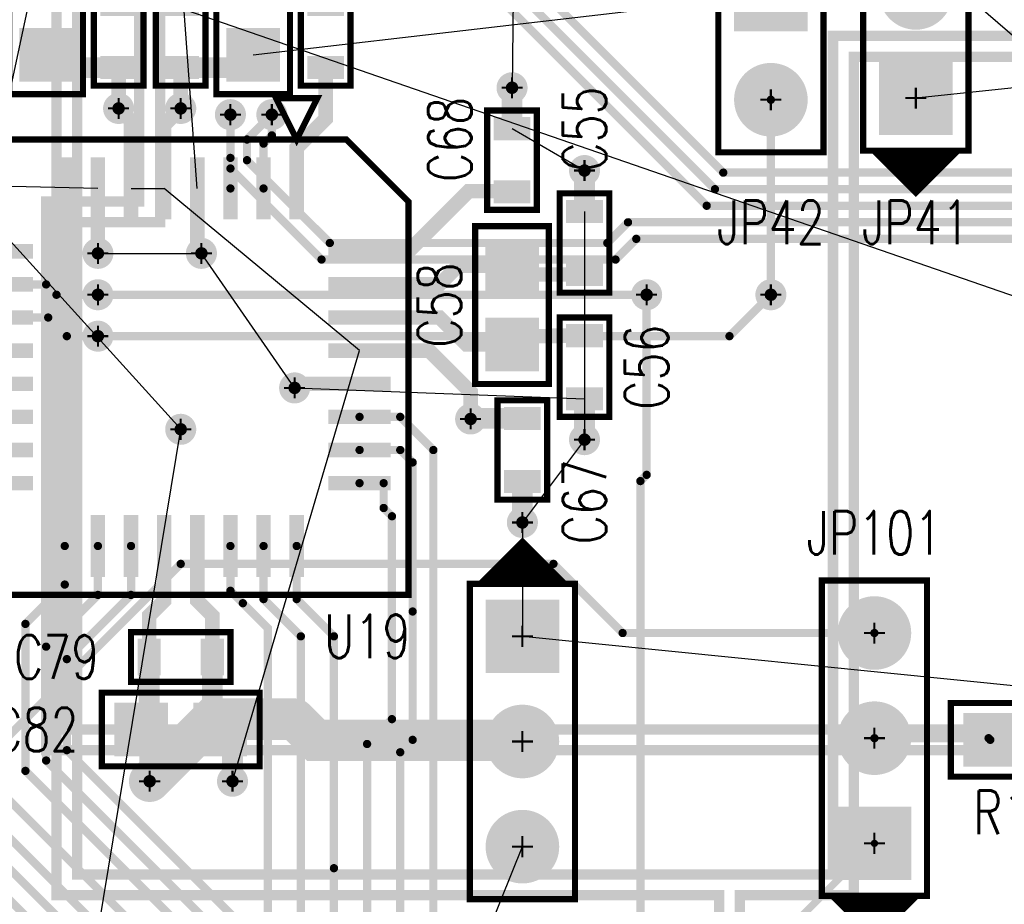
# Model space of a CAD drawing. Extents: x -1 to 210, y -5 to 148.
# Tile 16 of 52: x 46 to 70, y 75 to 96. Entities that reach past the tile are written whole.
import ezdxf
from ezdxf.enums import TextEntityAlignment as Align

# ---------------------------------------------------------------- set-up
doc = ezdxf.new("R2010")
doc.units = 0
for name, pattern in [('POUR_01_-1_0_000000', [2, 1, 1]), ('SIG_102', [2, 1, 1]), ('SIG_103', [2, 1, 1]), ('SIG_104', [2, 1, 1]), ('SIG_105', [2, 1, 1]), ('SIG_106', [2, 1, 1]), ('SIG_107', [2, 1, 1]), ('SIG_108', [2, 1, 1]), ('SIG_109', [2, 1, 1]), ('SIG_11', [2, 1, 1]), ('SIG_110', [2, 1, 1]), ('SIG_111', [2, 1, 1]), ('SIG_112', [2, 1, 1]), ('SIG_113', [2, 1, 1]), ('SIG_114', [2, 1, 1]), ('SIG_115', [2, 1, 1]), ('SIG_116', [2, 1, 1]), ('SIG_118', [2, 1, 1]), ('SIG_119', [2, 1, 1]), ('SIG_12', [2, 1, 1]), ('SIG_120', [2, 1, 1]), ('SIG_134', [2, 1, 1]), ('SIG_15', [2, 1, 1]), ('SIG_16', [2, 1, 1]), ('SIG_205', [2, 1, 1]), ('SIG_22', [2, 1, 1]), ('SIG_23', [2, 1, 1]), ('SIG_239', [2, 1, 1]), ('SIG_24', [2, 1, 1]), ('SIG_4', [2, 1, 1]), ('SIG_66', [2, 1, 1]), ('SIG_7', [2, 1, 1]), ('SIG_86', [2, 1, 1]), ('SIG_94', [2, 1, 1])]:
    doc.linetypes.add(name, pattern=pattern)
for name, color, linetype in [('DRIL_PLTE_THRU_01', 176, 'CONTINUOUS'), ('DRIL_PLTE_THRU_02', 255, 'CONTINUOUS'), ('DRIL_PLTE_THRU_03', 106, 'CONTINUOUS'), ('DRIL_PLTE_THRU_04', 16, 'CONTINUOUS'), ('DRIL_SYMBOL', 254, 'CONTINUOUS'), ('LINK_00', 57, 'CONTINUOUS'), ('PADS_BOT', 1, 'CONTINUOUS'), ('PADS_INNER', 5, 'CONTINUOUS'), ('PADS_TOP', 5, 'CONTINUOUS'), ('PART_NAME_01', 4, 'CONTINUOUS'), ('PART_TOP_2DLINE_00', 4, 'CONTINUOUS'), ('PART_TOP_2DLINE_01', 4, 'CONTINUOUS'), ('POUR_HEADER_02', 253, 'CONTINUOUS'), ('POUR_HEADER_03', 112, 'CONTINUOUS'), ('TRACE_01', 5, 'CONTINUOUS'), ('TRACE_04', 1, 'CONTINUOUS'), ('VIAPTS', 5, 'CONTINUOUS')]:
    doc.layers.add(name, color=color, linetype=linetype)
doc.styles.add('W0$15', font='simplex', dxfattribs={"width": 0.75})

# ---------------------------------------------------------------- blocks, each defined once
blk = doc.blocks.new('POUR_HEADER_0')
at = {"layer": 'POUR_HEADER_02', "linetype": 'POUR_01_-1_0_000000', "const_width": 0.25}
blk.add_lwpolyline([(43, 3.25), (43, -4), (40.75, -4), (40.75, -17.25), (79, -17.25), (79, -4.25), (88.25, -4.25), (88.25, 5.5)], dxfattribs=at)
blk = doc.blocks.new('POUR_HEADER_2')
at = {"layer": 'POUR_HEADER_02', "linetype": 'POUR_01_-1_0_000000', "const_width": 0.25}
blk.add_lwpolyline([(-94.75, 30), (-94.75, 21.75), (-97, 21.75), (-97, 9.5), (-59.75, 9.5), (-59.75, 22.5), (-50.5, 22.5), (-50.5, 32.25)], dxfattribs=at)
blk = doc.blocks.new('POUR_HEADER_3')
at = {"layer": 'POUR_HEADER_03', "linetype": 'POUR_01_-1_0_000000', "const_width": 0.25}
blk.add_lwpolyline([(-13.25, 5.25), (-41.5, 5.25), (-41.5, -22.75), (-23.25, -22.75), (-23.25, -2.5), (-13.25, -2.5)], close=True, dxfattribs=at)
blk = doc.blocks.new('POUR_HEADER_5')
at = {"layer": 'POUR_HEADER_03', "linetype": 'POUR_01_-1_0_000000', "const_width": 0.25}
blk.add_lwpolyline([(7.5, -103.5), (-4.5, -103.5), (-4.5, -93.5), (-30.25, -93.5), (-30.25, -103.5), (-130, -103.5), (-130, -72.5), (-14, -72.5), (-14, -58), (-76, -58), (-76, -38.5), (-73.25, -38.5), (-73.25, -18.25), (-63.75, -18.25), (-63.75, -35), (-55.75, -35), (-55.75, -10), (-21, -10), (-21, 0), (-12.75, 0), (-12.75, -5.25), (-17, -5.25), (-17, -10), (33.25, -10)], dxfattribs=at)
blk = doc.blocks.new('POUR_HEADER_6')
at = {"layer": 'POUR_HEADER_03', "linetype": 'POUR_01_-1_0_000000', "const_width": 0.25}
blk.add_lwpolyline([(0, 0), (-62, 0), (-62, 20), (-78, 20), (-78, 49), (-69, 49), (-69, 58.5), (-84, 58.5), (-84, -13.5), (0, -13.5)], close=True, dxfattribs=at)
blk = doc.blocks.new('SMOOTH_0$15')
at = {"const_width": 0.075}
blk.add_lwpolyline([(-0.0375, 0, 1), (0.0375, 0, 1)], format="xyb", close=True, dxfattribs=at)
blk = doc.blocks.new('PART_BODY_TOP_21')
at = {"layer": 'PART_TOP_2DLINE_00', "const_width": 0.15}
blk.add_lwpolyline([(1.905, -0.889), (1.905, 0.889), (-1.905, 0.889), (-1.905, -0.889)], close=True, dxfattribs=at)
at = {"layer": 'PART_TOP_2DLINE_00'}
for p in [(-1.905, 0.889), (1.905, 0.889), (-1.905, -0.889), (1.905, -0.889)]:
    blk.add_blockref('SMOOTH_0$15', p, dxfattribs=at)
blk = doc.blocks.new('DRIL_HOLE_0')
blk.add_lwpolyline([(0, 0, 1), (0, 0, 1)], format="xyb", close=True)
blk = doc.blocks.new('PAD_0')
blk.add_lwpolyline([(0, 0, 1), (0, 0, 1)], format="xyb", close=True)
blk = doc.blocks.new('PAD_1')
at = {"const_width": 1.2954}
blk.add_lwpolyline([(-0.6477, 0), (0.6477, 0)], dxfattribs=at)
blk = doc.blocks.new('STK_TOP_4')
at = {"layer": 'DRIL_PLTE_THRU_01'}
blk.add_blockref('DRIL_HOLE_0', (0, 0), dxfattribs=at)
at = {"layer": 'DRIL_PLTE_THRU_02'}
blk.add_blockref('DRIL_HOLE_0', (0, 0), dxfattribs=at)
at = {"layer": 'DRIL_PLTE_THRU_03'}
blk.add_blockref('DRIL_HOLE_0', (0, 0), dxfattribs=at)
at = {"layer": 'DRIL_PLTE_THRU_04'}
blk.add_blockref('DRIL_HOLE_0', (0, 0), dxfattribs=at)
at = {"layer": 'PADS_BOT'}
blk.add_blockref('PAD_0', (0, 0), dxfattribs=at)
at = {"layer": 'PADS_INNER'}
blk.add_blockref('PAD_0', (0, 0), dxfattribs=at)
at = {"layer": 'PADS_TOP'}
blk.add_blockref('PAD_1', (0, 0), dxfattribs=at)
blk = doc.blocks.new('SYM_TOP_2')
for name, p in [('PART_BODY_TOP_21', (0, 0)), ('STK_TOP_4', (-0.9525, 0)), ('STK_TOP_4', (0.9525, 0))]:
    blk.add_blockref(name, p)
blk = doc.blocks.new('PART_TOP_27')
blk.add_blockref('SYM_TOP_2', (0, 0))
at = {"layer": 'PART_NAME_01', "style": 'W0$15', "width": 0.75}
blk.add_text('C52', height=1.05, dxfattribs=at).set_placement((3.75, 0), align=Align.MIDDLE_CENTER)
blk = doc.blocks.new('PART_TOP_28')
blk.add_blockref('SYM_TOP_2', (0, 0))
at = {"layer": 'PART_NAME_01', "style": 'W0$15', "width": 0.75}
blk.add_text('C58', height=1.05, rotation=-180, dxfattribs=at).set_placement((0, -1.75), align=Align.MIDDLE_CENTER)
blk = doc.blocks.new('PART_TOP_30')
blk.add_blockref('SYM_TOP_2', (0, 0))
at = {"layer": 'PART_NAME_01', "style": 'W0$15', "width": 0.75}
blk.add_text('C75', height=1.05, dxfattribs=at).set_placement((0, 2), align=Align.MIDDLE_CENTER)
blk = doc.blocks.new('PART_TOP_31')
blk.add_blockref('SYM_TOP_2', (0, 0))
at = {"layer": 'PART_NAME_01', "style": 'W0$15', "width": 0.75}
blk.add_text('C82', height=1.05, rotation=-180, dxfattribs=at).set_placement((3.5, 0), align=Align.MIDDLE_CENTER)
blk = doc.blocks.new('PART_BODY_TOP_22')
at = {"layer": 'PART_TOP_2DLINE_00', "const_width": 0.15}
blk.add_lwpolyline([(1.2, -0.6), (1.2, 0.6), (-1.2, 0.6), (-1.2, -0.6)], close=True, dxfattribs=at)
at = {"layer": 'PART_TOP_2DLINE_00'}
for p in [(-1.2, 0.6), (1.2, 0.6), (-1.2, -0.6), (1.2, -0.6)]:
    blk.add_blockref('SMOOTH_0$15', p, dxfattribs=at)
blk = doc.blocks.new('PAD_2')
at = {"const_width": 0.5588}
blk.add_lwpolyline([(-0.4445, 0), (0.4445, 0)], dxfattribs=at)
blk = doc.blocks.new('STK_TOP_5')
at = {"layer": 'DRIL_PLTE_THRU_01'}
blk.add_blockref('DRIL_HOLE_0', (0, 0), dxfattribs=at)
at = {"layer": 'DRIL_PLTE_THRU_02'}
blk.add_blockref('DRIL_HOLE_0', (0, 0), dxfattribs=at)
at = {"layer": 'DRIL_PLTE_THRU_03'}
blk.add_blockref('DRIL_HOLE_0', (0, 0), dxfattribs=at)
at = {"layer": 'DRIL_PLTE_THRU_04'}
blk.add_blockref('DRIL_HOLE_0', (0, 0), dxfattribs=at)
at = {"layer": 'PADS_BOT'}
blk.add_blockref('PAD_0', (0, 0), dxfattribs=at)
at = {"layer": 'PADS_INNER'}
blk.add_blockref('PAD_0', (0, 0), dxfattribs=at)
at = {"layer": 'PADS_TOP', "rotation": 90}
blk.add_blockref('PAD_2', (0, 0), dxfattribs=at)
blk = doc.blocks.new('SYM_TOP_3')
for name, p in [('STK_TOP_5', (-0.762, 0)), ('STK_TOP_5', (0.762, 0)), ('PART_BODY_TOP_22', (0, 0))]:
    blk.add_blockref(name, p)
blk = doc.blocks.new('PART_TOP_43')
blk.add_blockref('SYM_TOP_3', (0, 0))
at = {"layer": 'PART_NAME_01', "style": 'W0$15', "width": 0.75}
blk.add_text('C54', height=1.05, dxfattribs=at).set_placement((3.5, 0), align=Align.MIDDLE_CENTER)
blk = doc.blocks.new('PART_TOP_44')
blk.add_blockref('SYM_TOP_3', (0, 0))
at = {"layer": 'PART_NAME_01', "style": 'W0$15', "width": 0.75}
blk.add_text('C55', height=1.05, dxfattribs=at).set_placement((2.75, 0), align=Align.MIDDLE_CENTER)
blk = doc.blocks.new('PART_TOP_45')
blk.add_blockref('SYM_TOP_3', (0, 0))
at = {"layer": 'PART_NAME_01', "style": 'W0$15', "width": 0.75}
blk.add_text('C56', height=1.05, rotation=-180, dxfattribs=at).set_placement((0, 1.5), align=Align.MIDDLE_CENTER)
blk = doc.blocks.new('PART_TOP_46')
blk.add_blockref('SYM_TOP_3', (0, 0))
at = {"layer": 'PART_NAME_01', "style": 'W0$15', "width": 0.75}
blk.add_text('C67', height=1.05, rotation=-180, dxfattribs=at).set_placement((1.25, 1.5), align=Align.MIDDLE_CENTER)
blk = doc.blocks.new('PART_TOP_47')
blk.add_blockref('SYM_TOP_3', (0, 0))
at = {"layer": 'PART_NAME_01', "style": 'W0$15', "width": 0.75}
blk.add_text('C68', height=1.05, dxfattribs=at).set_placement((0.5, 1.5), align=Align.MIDDLE_CENTER)
blk = doc.blocks.new('PART_TOP_49')
blk.add_blockref('SYM_TOP_3', (0, 0))
at = {"layer": 'PART_NAME_01', "style": 'W0$15', "width": 0.75}
blk.add_text('C76', height=1.05, dxfattribs=at).set_placement((3.25, 0), align=Align.MIDDLE_CENTER)
blk = doc.blocks.new('PART_TOP_50')
blk.add_blockref('SYM_TOP_3', (0, 0))
at = {"layer": 'PART_NAME_01', "style": 'W0$15', "width": 0.75}
blk.add_text('C79', height=1.05, rotation=-180, dxfattribs=at).set_placement((3, 0), align=Align.MIDDLE_CENTER)
blk = doc.blocks.new('PART_TOP_51')
blk.add_blockref('SYM_TOP_3', (0, 0))
at = {"layer": 'PART_NAME_01', "style": 'W0$15', "width": 0.75}
blk.add_text('C84', height=1.05, dxfattribs=at).set_placement((3.25, 0.25), align=Align.MIDDLE_CENTER)
blk = doc.blocks.new('PART_BODY_TOP_24')
at = {"layer": 'PART_TOP_2DLINE_00', "const_width": 0.15}
blk.add_lwpolyline([(-1.27, -1.27), (3.81, -1.27), (3.81, 1.27), (-1.27, 1.27)], close=True, dxfattribs=at)
blk.add_lwpolyline([(-1.27, 1.016), (-2.286, 0), (-1.27, -1.016), (-1.27, 0.889), (-2.159, 0), (-1.397, -0.762), (-1.397, 0.635), (-2.032, 0), (-1.524, -0.508), (-1.524, 0.381), (-1.905, 0), (-1.651, -0.254), (-1.651, 0.127), (-1.778, 0), (-1.651, -0.127)], dxfattribs=at)
at = {"layer": 'PART_TOP_2DLINE_00'}
for p in [(-1.27, 1.27), (3.81, 1.27), (-1.27, 1.016), (-1.27, 0.889), (-1.397, 0.635), (-1.524, 0.381), (-2.286, 0), (-2.159, 0), (-2.032, 0), (-1.905, 0), (-1.778, 0), (-1.651, 0.127), (-1.651, -0.127), (-1.651, -0.254), (-1.524, -0.508), (-1.397, -0.762), (-1.27, -1.016), (-1.27, -1.27), (3.81, -1.27)]:
    blk.add_blockref('SMOOTH_0$15', p, dxfattribs=at)
blk = doc.blocks.new('DRIL_SYMBOL_1')
at = {"layer": 'DRIL_SYMBOL', "const_width": 0.0508}
for points in [[(0, -0.254), (0, 0.254)], [(-0.254, 0), (0.254, 0)]]:
    blk.add_lwpolyline(points, dxfattribs=at)
blk = doc.blocks.new('DRIL_HOLE_1')
at = {"const_width": 0.5}
blk.add_lwpolyline([(-0.25, 0, 1), (0.25, 0, 1)], format="xyb", close=True, dxfattribs=at)
blk.add_blockref('DRIL_SYMBOL_1', (0, 0))
blk = doc.blocks.new('PAD_5')
at = {"const_width": 0.889}
blk.add_lwpolyline([(0, -0.4445, 1), (0, 0.4445, 1)], format="xyb", close=True, dxfattribs=at)
blk = doc.blocks.new('PAD_6')
at = {"const_width": 1.778}
blk.add_lwpolyline([(-0.889, 0), (0.889, 0)], dxfattribs=at)
blk = doc.blocks.new('STK_TOP_8')
at = {"layer": 'DRIL_PLTE_THRU_01'}
blk.add_blockref('DRIL_HOLE_1', (0, 0), dxfattribs=at)
at = {"layer": 'DRIL_PLTE_THRU_02'}
blk.add_blockref('DRIL_HOLE_1', (0, 0), dxfattribs=at)
at = {"layer": 'DRIL_PLTE_THRU_03'}
blk.add_blockref('DRIL_HOLE_1', (0, 0), dxfattribs=at)
at = {"layer": 'DRIL_PLTE_THRU_04'}
blk.add_blockref('DRIL_HOLE_1', (0, 0), dxfattribs=at)
at = {"layer": 'PADS_BOT'}
blk.add_blockref('PAD_6', (0, 0), dxfattribs=at)
at = {"layer": 'PADS_INNER'}
blk.add_blockref('PAD_5', (0, 0), dxfattribs=at)
at = {"layer": 'PADS_TOP'}
blk.add_blockref('PAD_6', (0, 0), dxfattribs=at)
blk = doc.blocks.new('STK_TOP_9')
at = {"layer": 'DRIL_PLTE_THRU_01'}
blk.add_blockref('DRIL_HOLE_1', (0, 0), dxfattribs=at)
at = {"layer": 'DRIL_PLTE_THRU_02'}
blk.add_blockref('DRIL_HOLE_1', (0, 0), dxfattribs=at)
at = {"layer": 'DRIL_PLTE_THRU_03'}
blk.add_blockref('DRIL_HOLE_1', (0, 0), dxfattribs=at)
at = {"layer": 'DRIL_PLTE_THRU_04'}
blk.add_blockref('DRIL_HOLE_1', (0, 0), dxfattribs=at)
at = {"layer": 'PADS_BOT'}
blk.add_blockref('PAD_5', (0, 0), dxfattribs=at)
at = {"layer": 'PADS_INNER'}
blk.add_blockref('PAD_5', (0, 0), dxfattribs=at)
at = {"layer": 'PADS_TOP'}
blk.add_blockref('PAD_5', (0, 0), dxfattribs=at)
blk = doc.blocks.new('SYM_TOP_5')
for name, p in [('PART_BODY_TOP_24', (0, 0)), ('STK_TOP_8', (0, 0)), ('STK_TOP_9', (2.54, 0))]:
    blk.add_blockref(name, p)
blk = doc.blocks.new('PART_TOP_75')
blk.add_blockref('SYM_TOP_5', (0, 0))
at = {"layer": 'PART_NAME_01', "style": 'W0$15', "width": 0.75}
blk.add_text('JP42', height=1.05, rotation=-270, dxfattribs=at).set_placement((5.5, 0), align=Align.MIDDLE_CENTER)
blk = doc.blocks.new('PART_BODY_TOP_26')
at = {"layer": 'PART_TOP_2DLINE_00', "const_width": 0.15}
blk.add_lwpolyline([(-1.27, -1.27), (6.35, -1.27), (6.35, 1.27), (-1.27, 1.27)], close=True, dxfattribs=at)
blk.add_lwpolyline([(-1.27, 1.016), (-2.286, 0), (-1.27, -1.016), (-1.27, 0.889), (-2.159, 0), (-1.397, -0.762), (-1.397, 0.635), (-2.032, 0), (-1.524, -0.508), (-1.524, 0.381), (-1.905, 0), (-1.651, -0.254), (-1.651, 0.127), (-1.778, 0), (-1.651, -0.127)], dxfattribs=at)
at = {"layer": 'PART_TOP_2DLINE_00'}
for p in [(-1.27, 1.27), (6.35, 1.27), (-1.27, 1.016), (-1.27, 0.889), (-1.397, 0.635), (-1.524, 0.381), (-2.286, 0), (-2.159, 0), (-2.032, 0), (-1.905, 0), (-1.778, 0), (-1.651, 0.127), (-1.651, -0.127), (-1.651, -0.254), (-1.524, -0.508), (-1.397, -0.762), (-1.27, -1.016), (-1.27, -1.27), (6.35, -1.27)]:
    blk.add_blockref('SMOOTH_0$15', p, dxfattribs=at)
blk = doc.blocks.new('SYM_TOP_7')
for name, p in [('PART_BODY_TOP_26', (0, 0)), ('STK_TOP_8', (0, 0)), ('STK_TOP_9', (2.54, 0)), ('STK_TOP_9', (5.08, 0))]:
    blk.add_blockref(name, p)
blk = doc.blocks.new('PART_TOP_90')
blk.add_blockref('SYM_TOP_7', (0, 0))
at = {"layer": 'PART_NAME_01', "style": 'W0$15', "width": 0.75}
blk.add_text('JP41', height=1.05, rotation=-90, dxfattribs=at).set_placement((-3, 0), align=Align.MIDDLE_CENTER)
blk = doc.blocks.new('PART_TOP_91')
blk.add_blockref('SYM_TOP_7', (0, 0))
at = {"layer": 'PART_NAME_01', "style": 'W0$15', "width": 0.75}
blk.add_text('JP43', height=1.05, rotation=-270, dxfattribs=at).set_placement((7.25, -0.25), align=Align.MIDDLE_CENTER)
blk = doc.blocks.new('PART_BODY_TOP_37')
at = {"layer": 'PART_TOP_2DLINE_01', "const_width": 0.15}
for points in [[(-5.5, 4), (-4, 5.5), (5.5, 5.5), (5.5, -5.5), (-5.5, -5.5)], [(-5.5, 2.8), (-6.5, 3.3), (-6.5, 2.3)]]:
    blk.add_lwpolyline(points, close=True, dxfattribs=at)
at = {"layer": 'PART_TOP_2DLINE_01'}
for p in [(-4, 5.5), (5.5, 5.5), (-5.5, 4), (-6.5, 3.3), (-5.5, 2.8), (-6.5, 2.3), (-5.5, -5.5), (5.5, -5.5)]:
    blk.add_blockref('SMOOTH_0$15', p, dxfattribs=at)
blk = doc.blocks.new('PAD_18')
at = {"const_width": 0.35}
blk.add_lwpolyline([(-0.75, 0), (0.75, 0)], dxfattribs=at)
blk = doc.blocks.new('STK_TOP_25')
at = {"layer": 'DRIL_PLTE_THRU_01'}
blk.add_blockref('DRIL_HOLE_0', (0, 0), dxfattribs=at)
at = {"layer": 'DRIL_PLTE_THRU_02'}
blk.add_blockref('DRIL_HOLE_0', (0, 0), dxfattribs=at)
at = {"layer": 'DRIL_PLTE_THRU_03'}
blk.add_blockref('DRIL_HOLE_0', (0, 0), dxfattribs=at)
at = {"layer": 'DRIL_PLTE_THRU_04'}
blk.add_blockref('DRIL_HOLE_0', (0, 0), dxfattribs=at)
at = {"layer": 'PADS_BOT'}
blk.add_blockref('PAD_0', (0, 0), dxfattribs=at)
at = {"layer": 'PADS_INNER'}
blk.add_blockref('PAD_0', (0, 0), dxfattribs=at)
at = {"layer": 'PADS_TOP'}
blk.add_blockref('PAD_18', (0, 0), dxfattribs=at)
blk = doc.blocks.new('STK_TOP_26')
at = {"layer": 'DRIL_PLTE_THRU_01'}
blk.add_blockref('DRIL_HOLE_0', (0, 0), dxfattribs=at)
at = {"layer": 'DRIL_PLTE_THRU_02'}
blk.add_blockref('DRIL_HOLE_0', (0, 0), dxfattribs=at)
at = {"layer": 'DRIL_PLTE_THRU_03'}
blk.add_blockref('DRIL_HOLE_0', (0, 0), dxfattribs=at)
at = {"layer": 'DRIL_PLTE_THRU_04'}
blk.add_blockref('DRIL_HOLE_0', (0, 0), dxfattribs=at)
at = {"layer": 'PADS_BOT'}
blk.add_blockref('PAD_0', (0, 0), dxfattribs=at)
at = {"layer": 'PADS_INNER'}
blk.add_blockref('PAD_0', (0, 0), dxfattribs=at)
at = {"layer": 'PADS_TOP', "rotation": 90}
blk.add_blockref('PAD_18', (0, 0), dxfattribs=at)
blk = doc.blocks.new('SYM_TOP_18')
for name, p in [('PART_BODY_TOP_37', (0, 0)), ('STK_TOP_26', (-2.8, 4.318)), ('STK_TOP_26', (-2, 4.318)), ('STK_TOP_26', (-1.2, 4.318)), ('STK_TOP_26', (-0.4, 4.318)), ('STK_TOP_26', (0.4, 4.318)), ('STK_TOP_26', (1.2, 4.318)), ('STK_TOP_26', (2, 4.318)), ('STK_TOP_26', (2.8, 4.318)), ('STK_TOP_25', (-4.318, 2.8)), ('STK_TOP_25', (4.318, 2.8)), ('STK_TOP_25', (-4.318, 2)), ('STK_TOP_25', (4.318, 2)), ('STK_TOP_25', (-4.318, 1.2)), ('STK_TOP_25', (4.318, 1.2)), ('STK_TOP_25', (-4.318, 0.4)), ('STK_TOP_25', (4.318, 0.4)), ('STK_TOP_25', (-4.318, -0.4)), ('STK_TOP_25', (4.318, -0.4)), ('STK_TOP_25', (-4.318, -1.2)), ('STK_TOP_25', (4.318, -1.2)), ('STK_TOP_25', (-4.318, -2)), ('STK_TOP_25', (4.318, -2)), ('STK_TOP_25', (-4.318, -2.8)), ('STK_TOP_25', (4.318, -2.8)), ('STK_TOP_26', (-2.8, -4.318)), ('STK_TOP_26', (-2, -4.318)), ('STK_TOP_26', (-1.2, -4.318)), ('STK_TOP_26', (-0.4, -4.318)), ('STK_TOP_26', (0.4, -4.318)), ('STK_TOP_26', (1.2, -4.318)), ('STK_TOP_26', (2, -4.318)), ('STK_TOP_26', (2.8, -4.318))]:
    blk.add_blockref(name, p)
blk = doc.blocks.new('PART_TOP_104')
blk.add_blockref('SYM_TOP_18', (0, 0))
at = {"layer": 'PART_NAME_01', "style": 'W0$15', "width": 0.75}
blk.add_text('U19', height=1.05, rotation=-270, dxfattribs=at).set_placement((6.5, 4.5), align=Align.MIDDLE_CENTER)
blk = doc.blocks.new('PART_TOP_255')
blk.add_blockref('SYM_TOP_7', (0, 0))
at = {"layer": 'PART_NAME_01', "style": 'W0$15', "width": 0.75}
blk.add_text('JP101', height=1.05, rotation=-90, dxfattribs=at).set_placement((7.5, 0), align=Align.MIDDLE_CENTER)
blk = doc.blocks.new('PART_TOP_265')
blk.add_blockref('SYM_TOP_2', (0, 0))
at = {"layer": 'PART_NAME_01', "style": 'W0$15', "width": 0.75}
blk.add_text('R103', height=1.05, rotation=-180, dxfattribs=at).set_placement((0, 1.75), align=Align.MIDDLE_CENTER)
blk = doc.blocks.new('SMOOTH_0$35')
at = {"const_width": 0.175}
blk.add_lwpolyline([(-0.0875, 0, 1), (0.0875, 0, 1)], format="xyb", close=True, dxfattribs=at)
blk = doc.blocks.new('SMOOTH_0$2')
at = {"const_width": 0.1}
blk.add_lwpolyline([(-0.05, 0, 1), (0.05, 0, 1)], format="xyb", close=True, dxfattribs=at)
blk = doc.blocks.new('SMOOTH_1')
at = {"const_width": 0.5}
blk.add_lwpolyline([(-0.25, 0, 1), (0.25, 0, 1)], format="xyb", close=True, dxfattribs=at)
blk = doc.blocks.new('SMOOTH_0$5')
at = {"const_width": 0.25}
blk.add_lwpolyline([(-0.125, 0, 1), (0.125, 0, 1)], format="xyb", close=True, dxfattribs=at)
blk = doc.blocks.new('SMOOTH_0$175')
at = {"const_width": 0.0875}
blk.add_lwpolyline([(-0.04375, 0, 1), (0.04375, 0, 1)], format="xyb", close=True, dxfattribs=at)
blk = doc.blocks.new('DRIL_SYMBOL_0$3')
at = {"layer": 'DRIL_SYMBOL', "const_width": 0.0508}
for points in [[(0, -0.254), (0, 0.254)], [(-0.254, 0), (0.254, 0)]]:
    blk.add_lwpolyline(points, dxfattribs=at)
blk = doc.blocks.new('DRIL_HOLE_0$3')
at = {"const_width": 0.15}
blk.add_lwpolyline([(-0.075, 0, 1), (0.075, 0, 1)], format="xyb", close=True, dxfattribs=at)
blk.add_blockref('DRIL_SYMBOL_0$3', (0, 0))
blk = doc.blocks.new('PAD_34')
at = {"const_width": 0.375}
blk.add_lwpolyline([(0, -0.1875, 1), (0, 0.1875, 1)], format="xyb", close=True, dxfattribs=at)
blk = doc.blocks.new('STK_TOP_3')
at = {"layer": 'DRIL_PLTE_THRU_01'}
blk.add_blockref('DRIL_HOLE_0$3', (0, 0), dxfattribs=at)
at = {"layer": 'DRIL_PLTE_THRU_02'}
blk.add_blockref('DRIL_HOLE_0$3', (0, 0), dxfattribs=at)
at = {"layer": 'DRIL_PLTE_THRU_03'}
blk.add_blockref('DRIL_HOLE_0$3', (0, 0), dxfattribs=at)
at = {"layer": 'DRIL_PLTE_THRU_04'}
blk.add_blockref('DRIL_HOLE_0$3', (0, 0), dxfattribs=at)
at = {"layer": 'PADS_BOT'}
blk.add_blockref('PAD_34', (0, 0), dxfattribs=at)
at = {"layer": 'PADS_INNER'}
blk.add_blockref('PAD_34', (0, 0), dxfattribs=at)
at = {"layer": 'PADS_TOP'}
blk.add_blockref('PAD_34', (0, 0), dxfattribs=at)
blk = doc.blocks.new('SYM_TOP_1')
blk.add_blockref('STK_TOP_3', (0, 0))

msp = doc.modelspace()

# ---------------------------------------------------------------- linework, layer by layer
at = {"layer": 'LINK_00', "linetype": 'SIG_15'}
for p, q in [((58.25, 114.25), (58, 94.25)), ((50.4, 91.818), (50, 97.25)), ((58, 93.262), (59.75, 92.25)), ((48, 91.818), (39.953, 92)), ((59.75, 91.262), (59.75, 85.75)), ((48, 90.25), (50.5, 90.25)), ((52.75, 87), (50.5, 90.25)), ((52.75, 87), (59.75, 86.738)), ((59.75, 85.75), (58.25, 83.75)), ((58.25, 83.75), (58.25, 81)), ((58.25, 81), (73.25, 79.5))]:
    msp.add_line(p, q, dxfattribs=at)
at = {"layer": 'LINK_00', "linetype": 'SIG_134'}
msp.add_line((54, 109.46), (119.76, 52.46), dxfattribs=at)
at = {"layer": 'LINK_00', "linetype": 'SIG_12'}
for p, q in [((37.5, 100.5), (169, 55)), ((45.25, 91.25), (46.75, 98.25)), ((50, 86), (45.25, 91.25)), ((47.5, 70.8), (50, 86)), ((55.5, 69.086), (58.25, 75.92))]:
    msp.add_line(p, q, dxfattribs=at)
at = {"layer": 'LINK_00', "linetype": 'SIG_94'}
msp.add_line((102.893, 97.7), (67.75, 94), dxfattribs=at)
at = {"layer": 'LINK_00', "linetype": 'SIG_22'}
for p, q in [((51.75, 95.047), (64.25, 96.5)), ((48.8, 91.818), (49.6, 91.818)), ((54.318, 87.9), (49.6, 91.818)), ((51.25, 77.5), (54.318, 87.9))]:
    msp.add_line(p, q, dxfattribs=at)
at = {"layer": 'TRACE_01', "linetype": 'SIG_22'}
for points, const_width in [([(46.75, 95.047), (46.75, 94.738), (48.5, 94.738)], 0.5), ([(50, 94.738), (51.75, 94.738), (51.75, 95.047)], 0.5), ([(48.5, 93.75), (48.5, 94.738)], 0.35), ([(50, 93.75), (50, 94.738)], 0.35), ([(48.5, 93.75), (48.8, 93.45), (48.8, 91.818)], 0.35), ([(49.6, 91.818), (49.6, 93.35), (50, 93.75)], 0.35), ([(54.318, 87.9), (56, 87.9), (57, 86.9), (57, 86.25)], 0.35), ([(57, 86.25), (57.012, 86.262), (58.25, 86.262)], 0.5), ([(50.4, 83.182), (50.4, 81.862), (50.762, 81.5), (50.762, 80.5)], 0.35), ([(50.762, 80.5), (50.762, 78.75), (50.953, 78.75)], 0.5), ([(50.953, 78.75), (51.25, 78.75), (51.25, 77.5)], 0.5)]:
    msp.add_lwpolyline(points, dxfattribs=dict(at, const_width=const_width))
at = {"layer": 'TRACE_01', "linetype": 'SIG_4', "const_width": 0.35}
msp.add_lwpolyline([(52.8, 91.818), (52.8, 92.8), (53.5, 93.5), (53.5, 94.738)], dxfattribs=at)
at = {"layer": 'TRACE_01', "linetype": 'SIG_15'}
for points, const_width in [([(58, 94.25), (58, 93.262)], 0.5), ([(59.75, 92.25), (59.75, 91.262)], 0.5), ([(48, 90.25), (48, 91.818)], 0.35), ([(50.4, 91.818), (50.4, 90.35), (50.5, 90.25)], 0.35), ([(52.75, 87), (52.85, 87.1), (54.318, 87.1)], 0.35), ([(59.75, 85.75), (59.75, 86.738)], 0.5), ([(58.25, 83.75), (58.25, 84.738)], 0.5)]:
    msp.add_lwpolyline(points, dxfattribs=dict(at, const_width=const_width))
at = {"layer": 'TRACE_01', "linetype": 'SIG_16', "const_width": 0.2}
for points in [[(64.25, 93.96), (64.25, 89.25)], [(45.682, 88.7), (46.8, 88.7), (47.25, 88.25), (48, 88.25)]]:
    msp.add_lwpolyline(points, dxfattribs=at)
at = {"layer": 'TRACE_01', "linetype": 'SIG_115', "const_width": 0.2}
msp.add_lwpolyline([(51.2, 91.818), (51.2, 92.555), (51.2, 93.6)], dxfattribs=at)
at = {"layer": 'TRACE_01', "linetype": 'SIG_116', "const_width": 0.2}
msp.add_lwpolyline([(52, 91.818), (52, 92.9), (52.2, 93.1), (52.2, 93.6)], dxfattribs=at)
at = {"layer": 'TRACE_01', "linetype": 'SIG_66', "const_width": 0.35}
msp.add_lwpolyline([(54.318, 90.3), (55.5, 90.3), (56.95, 91.75), (57.988, 91.75), (58, 91.738)], dxfattribs=at)
at = {"layer": 'TRACE_01', "linetype": 'SIG_24', "const_width": 0.35}
for points in [[(54.318, 89.5), (56.25, 89.5), (56.703, 89.953), (58, 89.953)], [(58, 89.953), (58, 89.738), (59.75, 89.738)]]:
    msp.add_lwpolyline(points, dxfattribs=at)
at = {"layer": 'TRACE_01', "linetype": 'SIG_7', "const_width": 0.2}
for points in [[(45.682, 89.5), (46.75, 89.5), (47, 89.25), (48, 89.25)], [(61.1, 69.086), (61.1, 84.75), (61.25, 84.9), (61.25, 89.25)]]:
    msp.add_lwpolyline(points, dxfattribs=at)
at = {"layer": 'TRACE_01', "linetype": 'SIG_23', "const_width": 0.35}
for points in [[(54.318, 88.7), (56.25, 88.7), (56.902, 88.047), (58, 88.047)], [(58, 88.047), (58, 88.25), (59.035, 88.25), (59.047, 88.262), (59.75, 88.262)]]:
    msp.add_lwpolyline(points, dxfattribs=at)
at = {"layer": 'TRACE_01', "linetype": 'SIG_106', "const_width": 0.2}
msp.add_lwpolyline([(54.318, 86.3), (55.3, 86.3), (56.1, 85.5), (56.1, 73.2)], dxfattribs=at)
at = {"layer": 'TRACE_01', "linetype": 'SIG_105', "const_width": 0.2}
for points in [[(54.318, 85.5), (55.3, 85.5), (55.6, 85.2), (55.6, 81.6)], [(55.3, 74), (55.3, 78.2), (55.6, 78.5), (55.6, 81.6)]]:
    msp.add_lwpolyline(points, dxfattribs=at)
at = {"layer": 'TRACE_01', "linetype": 'SIG_104', "const_width": 0.2}
for points in [[(54.318, 84.7), (54.9, 84.7), (54.9, 84.1), (55.1, 83.9), (55.1, 79)], [(53.1, 69.086), (53.1, 71), (54.5, 72.4), (54.5, 78.4), (55.1, 79)]]:
    msp.add_lwpolyline(points, dxfattribs=at)
at = {"layer": 'TRACE_01', "linetype": 'SIG_110', "const_width": 0.2}
for points in [[(46.25, 77.75), (46.25, 81.3), (47.2, 82.25), (47.2, 83.182)], [(46.25, 77.75), (49.7, 74.3), (49.7, 72.6), (50.7, 71.6), (50.7, 69.086)]]:
    msp.add_lwpolyline(points, dxfattribs=at)
at = {"layer": 'TRACE_01', "linetype": 'SIG_111', "const_width": 0.2}
for points in [[(46.75, 78), (46.75, 80.75), (48, 82), (48, 83.182)], [(46.75, 78), (50.5, 74.25), (50.5, 73.1)]]:
    msp.add_lwpolyline(points, dxfattribs=at)
at = {"layer": 'TRACE_01', "linetype": 'SIG_112', "const_width": 0.2}
for points in [[(47.25, 78.25), (47.25, 80.45), (48.8, 82), (48.8, 83.182)], [(47.25, 78.25), (51.3, 74.2), (51.3, 72.8), (51.5, 72.6), (51.5, 69.086)]]:
    msp.add_lwpolyline(points, dxfattribs=at)
at = {"layer": 'TRACE_01', "linetype": 'SIG_11'}
for points, const_width in [([(49.238, 80.5), (49.238, 81.5), (49.6, 81.862), (49.6, 83.182)], 0.35), ([(49.238, 78.75), (49.238, 80.5)], 0.5), ([(49.047, 78.75), (49.238, 78.75)], 0.5), ([(49.238, 78.75), (49.25, 78.75), (49.25, 77.5)], 0.5)]:
    msp.add_lwpolyline(points, dxfattribs=dict(at, const_width=const_width))
at = {"layer": 'TRACE_01', "linetype": 'SIG_113', "const_width": 0.2}
msp.add_lwpolyline([(51.2, 83.182), (51.2, 82.1), (51.5, 81.8), (52.1, 81.2), (52.1, 74)], dxfattribs=at)
at = {"layer": 'TRACE_01', "linetype": 'SIG_114', "const_width": 0.2}
msp.add_lwpolyline([(52, 83.182), (52, 81.9), (52.9, 81), (52.9, 71.8)], dxfattribs=at)
at = {"layer": 'TRACE_01', "linetype": 'SIG_103', "const_width": 0.2}
msp.add_lwpolyline([(52.8, 83.182), (52.8, 81.9), (53.7, 81), (53.7, 75.4), (53.7, 73.1)], dxfattribs=at)
at = {"layer": 'TRACE_01', "linetype": 'SIG_239', "const_width": 0.2}
msp.add_lwpolyline([(66.75, 78.54), (69.507, 78.54), (69.547, 78.5)], dxfattribs=at)
at = {"layer": 'TRACE_01', "linetype": 'SIG_109', "const_width": 0.2}
msp.add_lwpolyline([(45, 77.9), (48.9, 74)], dxfattribs=at)
at = {"layer": 'TRACE_01', "linetype": 'SIG_108', "const_width": 0.2}
msp.add_lwpolyline([(44.5, 77.5), (48.1, 73.9), (48.1, 73.1), (49.9, 71.3), (49.9, 69.086)], dxfattribs=at)
at = {"layer": 'TRACE_01', "linetype": 'SIG_107', "const_width": 0.2}
msp.add_lwpolyline([(44, 77.25), (47.4, 73.85), (47.4, 73.1)], dxfattribs=at)
at = {"layer": 'TRACE_01', "linetype": 'SIG_102', "const_width": 0.2}
msp.add_lwpolyline([(43.5, 77), (46.6, 73.9), (46.6, 72.8), (47.1, 72.3), (47.8, 72.3), (49.1, 71), (49.1, 69.086)], dxfattribs=at)
at = {"layer": 'TRACE_01', "linetype": 'SIG_86', "const_width": 0.175}
msp.add_lwpolyline([(63.5, 69.086), (63.5, 72.75), (66.75, 76)], dxfattribs=at)
at = {"layer": 'TRACE_04', "linetype": 'SIG_118', "const_width": 0.2}
msp.add_lwpolyline([(104.75, 84.55), (104.2, 85.1), (104.2, 88.3), (101.7, 90.8), (93.9, 90.8), (92.5, 92.2), (63.1, 92.2), (55.5, 99.8)], dxfattribs=at)
at = {"layer": 'TRACE_04', "linetype": 'SIG_119', "const_width": 0.2}
msp.add_lwpolyline([(104.55, 84.15), (103.8, 84.9), (103.8, 88.1), (101.5, 90.4), (93.7, 90.4), (92.3, 91.8), (62.9, 91.8), (55.3, 99.4)], dxfattribs=at)
at = {"layer": 'TRACE_04', "linetype": 'SIG_120', "const_width": 0.2}
msp.add_lwpolyline([(104.35, 83.75), (103.4, 84.7), (103.4, 87.9), (101.3, 90), (93.5, 90), (92.1, 91.4), (62.7, 91.4), (55.1, 99)], dxfattribs=at)
at = {"layer": 'TRACE_04', "linetype": 'SIG_115', "const_width": 0.2}
for points in [[(60.5, 90.1), (53.4, 90.1), (51.2, 92.3), (51.2, 93.6)], [(60.5, 90.1), (61, 90.6), (82.4, 90.6)]]:
    msp.add_lwpolyline(points, dxfattribs=at)
at = {"layer": 'TRACE_04', "linetype": 'SIG_116', "const_width": 0.2}
for points in [[(53.6, 90.5), (51.6, 92.5), (51.6, 93), (52.2, 93.6)], [(53.6, 90.5), (60.3, 90.5), (60.8, 91)], [(100.5, 80.5), (98.7, 80.5), (97.5, 81.7), (91.9, 81.7), (82.6, 91), (60.8, 91)]]:
    msp.add_lwpolyline(points, dxfattribs=at)
at = {"layer": 'TRACE_04', "linetype": 'SIG_7', "const_width": 0.2}
msp.add_lwpolyline([(48, 89.25), (61.25, 89.25)], dxfattribs=at)
at = {"layer": 'TRACE_04', "linetype": 'SIG_16', "const_width": 0.2}
msp.add_lwpolyline([(48, 88.25), (63.25, 88.25), (64.25, 89.25)], dxfattribs=at)
at = {"layer": 'TRACE_04', "linetype": 'SIG_205', "const_width": 0.2}
for points in [[(41.1, 70.5), (42, 71.4), (42, 74.75), (50, 82.75), (59, 82.75)], [(66.75, 81.08), (60.67, 81.08), (59, 82.75)]]:
    msp.add_lwpolyline(points, dxfattribs=at)
at = {"layer": 'TRACE_04', "linetype": 'SIG_11', "const_width": 1}
for points in [[(49.25, 77.5), (50.75, 79), (52.75, 79)], [(58.25, 78.46), (58.222, 78.488), (53.262, 78.488), (52.75, 79)]]:
    msp.add_lwpolyline(points, dxfattribs=at)

# ---------------------------------------------------------------- block references
at = {"linetype": 'SIG_15'}
msp.add_blockref('POUR_HEADER_2', (144.25, 69.25), dxfattribs=at)
at = {"linetype": 'SIG_94'}
msp.add_blockref('POUR_HEADER_5', (139.5, 113.25), dxfattribs=at)
at = {"linetype": 'SIG_134'}
msp.add_blockref('POUR_HEADER_6', (125, 54.75), dxfattribs=at)
at = {"linetype": 'SIG_22'}
msp.add_blockref('POUR_HEADER_3', (89, 98), dxfattribs=at)
at = {"linetype": 'SIG_12'}
msp.add_blockref('POUR_HEADER_0', (6, 95.5), dxfattribs=at)
for name, p, rotation in [('PART_TOP_27', (51.75, 96), 90), ('PART_TOP_90', (67.75, 94), 90), ('PART_TOP_43', (50, 95.5), 90), ('PART_TOP_49', (48.5, 95.5), 90), ('PART_TOP_51', (53.5, 95.5), 90), ('PART_TOP_75', (64.25, 96.5), 270), ('PART_TOP_30', (46.75, 96), 90), ('PART_TOP_104', (50, 87.5), 270), ('PART_TOP_44', (59.75, 90.5), 90), ('PART_TOP_47', (58, 92.5), 90), ('PART_TOP_28', (58, 89), 270), ('PART_TOP_45', (59.75, 87.5), 270), ('PART_TOP_46', (58.25, 85.5), 270), ('PART_TOP_255', (66.75, 76), 90), ('PART_TOP_91', (58.25, 81), 270), ('PART_TOP_50', (50, 80.5), 180), ('PART_TOP_31', (50, 78.75), 180), ('PART_TOP_265', (70.5, 78.5), 180)]:
    msp.add_blockref(name, p, dxfattribs=dict(rotation=rotation))
at = {"layer": 'TRACE_01'}
for name, p in [('SMOOTH_0$5', (46.75, 95.047)), ('SMOOTH_0$5', (51.75, 95.047)), ('SMOOTH_0$5', (46.75, 94.738)), ('SMOOTH_0$5', (48.5, 94.738)), ('SMOOTH_0$35', (48.5, 94.738)), ('SMOOTH_0$5', (50, 94.738)), ('SMOOTH_0$35', (50, 94.738)), ('SMOOTH_0$5', (51.75, 94.738)), ('SMOOTH_0$35', (53.5, 94.738)), ('SMOOTH_0$5', (58, 94.25)), ('SMOOTH_0$35', (48.5, 93.75)), ('SMOOTH_0$35', (48.5, 93.75)), ('SMOOTH_0$35', (50, 93.75)), ('SMOOTH_0$35', (50, 93.75)), ('SMOOTH_0$2', (64.25, 93.96)), ('SMOOTH_0$2', (52.2, 93.6)), ('SMOOTH_0$35', (53.5, 93.5)), ('SMOOTH_0$35', (48.8, 93.45)), ('SMOOTH_0$35', (49.6, 93.35)), ('SMOOTH_0$5', (58, 93.262)), ('SMOOTH_0$2', (52.2, 93.1)), ('SMOOTH_0$2', (52, 92.9)), ('SMOOTH_0$35', (52.8, 92.8)), ('SMOOTH_0$2', (51.2, 92.555)), ('SMOOTH_0$5', (59.75, 92.25)), ('SMOOTH_0$35', (48, 91.818)), ('SMOOTH_0$35', (48.8, 91.818)), ('SMOOTH_0$35', (49.6, 91.818)), ('SMOOTH_0$35', (50.4, 91.818)), ('SMOOTH_0$2', (51.2, 91.818)), ('SMOOTH_0$2', (52, 91.818)), ('SMOOTH_0$35', (52.8, 91.818)), ('SMOOTH_0$35', (56.95, 91.75)), ('SMOOTH_0$35', (57.988, 91.75)), ('SMOOTH_0$35', (58, 91.738)), ('SMOOTH_0$5', (59.75, 91.262)), ('SMOOTH_0$35', (48, 90.25)), ('SMOOTH_0$35', (50.4, 90.35)), ('SMOOTH_0$35', (50.5, 90.25)), ('SMOOTH_0$35', (54.318, 90.3)), ('SMOOTH_0$35', (55.5, 90.3)), ('SMOOTH_0$35', (56.703, 89.953)), ('SMOOTH_0$35', (58, 89.953)), ('SMOOTH_0$35', (58, 89.953)), ('SMOOTH_0$35', (58, 89.738)), ('SMOOTH_0$35', (59.75, 89.738)), ('SMOOTH_0$35', (54.318, 89.5)), ('SMOOTH_0$35', (56.25, 89.5)), ('SMOOTH_0$2', (46.75, 89.5)), ('SMOOTH_0$2', (47, 89.25)), ('SMOOTH_0$2', (48, 89.25)), ('SMOOTH_0$2', (61.25, 89.25)), ('SMOOTH_0$2', (64.25, 89.25)), ('SMOOTH_0$2', (46.8, 88.7)), ('SMOOTH_0$35', (54.318, 88.7)), ('SMOOTH_0$35', (56.25, 88.7)), ('SMOOTH_0$2', (47.25, 88.25)), ('SMOOTH_0$2', (48, 88.25)), ('SMOOTH_0$35', (56.902, 88.047)), ('SMOOTH_0$35', (58, 88.25)), ('SMOOTH_0$35', (58, 88.047)), ('SMOOTH_0$35', (58, 88.047)), ('SMOOTH_0$35', (59.035, 88.25)), ('SMOOTH_0$35', (59.047, 88.262)), ('SMOOTH_0$35', (59.75, 88.262)), ('SMOOTH_0$35', (54.318, 87.9)), ('SMOOTH_0$35', (56, 87.9)), ('SMOOTH_0$35', (52.85, 87.1)), ('SMOOTH_0$35', (54.318, 87.1)), ('SMOOTH_0$35', (52.75, 87)), ('SMOOTH_0$35', (57, 86.9)), ('SMOOTH_0$5', (59.75, 86.738)), ('SMOOTH_0$2', (54.318, 86.3)), ('SMOOTH_0$2', (55.3, 86.3)), ('SMOOTH_0$5', (57, 86.25)), ('SMOOTH_0$5', (57.012, 86.262)), ('SMOOTH_0$35', (57, 86.25)), ('SMOOTH_0$5', (58.25, 86.262)), ('SMOOTH_0$5', (59.75, 85.75)), ('SMOOTH_0$2', (54.318, 85.5)), ('SMOOTH_0$2', (55.3, 85.5)), ('SMOOTH_0$2', (56.1, 85.5)), ('SMOOTH_0$2', (55.6, 85.2)), ('SMOOTH_0$5', (58.25, 84.738)), ('SMOOTH_0$2', (61.25, 84.9)), ('SMOOTH_0$2', (54.318, 84.7)), ('SMOOTH_0$2', (54.9, 84.7)), ('SMOOTH_0$2', (61.1, 84.75)), ('SMOOTH_0$2', (54.9, 84.1)), ('SMOOTH_0$2', (55.1, 83.9)), ('SMOOTH_0$5', (58.25, 83.75)), ('SMOOTH_0$2', (47.2, 83.182)), ('SMOOTH_0$2', (48, 83.182)), ('SMOOTH_0$2', (48.8, 83.182)), ('SMOOTH_0$35', (49.6, 83.182)), ('SMOOTH_0$35', (50.4, 83.182)), ('SMOOTH_0$2', (51.2, 83.182)), ('SMOOTH_0$2', (52, 83.182)), ('SMOOTH_0$2', (52.8, 83.182)), ('SMOOTH_0$2', (47.2, 82.25)), ('SMOOTH_0$2', (48, 82)), ('SMOOTH_0$2', (48.8, 82)), ('SMOOTH_0$35', (49.6, 81.862)), ('SMOOTH_0$35', (50.4, 81.862)), ('SMOOTH_0$2', (51.2, 82.1)), ('SMOOTH_0$2', (51.5, 81.8)), ('SMOOTH_0$2', (52, 81.9)), ('SMOOTH_0$2', (52.8, 81.9)), ('SMOOTH_0$35', (49.238, 81.5)), ('SMOOTH_0$35', (50.762, 81.5)), ('SMOOTH_0$2', (55.6, 81.6)), ('SMOOTH_0$2', (55.6, 81.6)), ('SMOOTH_0$2', (46.25, 81.3)), ('SMOOTH_0$2', (52.9, 81)), ('SMOOTH_0$2', (53.7, 81)), ('SMOOTH_0$2', (46.75, 80.75)), ('SMOOTH_0$5', (49.238, 80.5)), ('SMOOTH_0$35', (49.238, 80.5)), ('SMOOTH_0$5', (50.762, 80.5)), ('SMOOTH_0$35', (50.762, 80.5)), ('SMOOTH_0$2', (47.25, 80.45)), ('SMOOTH_0$5', (49.047, 78.75)), ('SMOOTH_0$5', (49.238, 78.75)), ('SMOOTH_0$5', (49.238, 78.75)), ('SMOOTH_0$5', (49.238, 78.75)), ('SMOOTH_0$5', (49.25, 78.75)), ('SMOOTH_0$5', (50.762, 78.75)), ('SMOOTH_0$5', (50.953, 78.75)), ('SMOOTH_0$5', (50.953, 78.75)), ('SMOOTH_0$5', (51.25, 78.75)), ('SMOOTH_0$2', (55.1, 79)), ('SMOOTH_0$2', (55.1, 79)), ('SMOOTH_0$2', (54.5, 78.4)), ('SMOOTH_0$2', (55.6, 78.5)), ('SMOOTH_0$2', (66.75, 78.54)), ('SMOOTH_0$2', (69.507, 78.54)), ('SMOOTH_0$2', (69.547, 78.5)), ('SMOOTH_0$2', (47.25, 78.25)), ('SMOOTH_0$2', (47.25, 78.25)), ('SMOOTH_0$2', (55.3, 78.2)), ('SMOOTH_0$2', (46.75, 78)), ('SMOOTH_0$2', (46.75, 78)), ('SMOOTH_0$2', (46.25, 77.75)), ('SMOOTH_0$2', (46.25, 77.75)), ('SMOOTH_0$5', (49.25, 77.5)), ('SMOOTH_0$5', (51.25, 77.5)), ('SMOOTH_0$175', (66.75, 76)), ('SMOOTH_0$2', (53.7, 75.4))]:
    msp.add_blockref(name, p, dxfattribs=at)
at = {"layer": 'TRACE_04'}
for name, p in [('SMOOTH_0$2', (51.2, 93.6)), ('SMOOTH_0$2', (52.2, 93.6)), ('SMOOTH_0$2', (51.6, 93)), ('SMOOTH_0$2', (51.6, 92.5)), ('SMOOTH_0$2', (51.2, 92.3)), ('SMOOTH_0$2', (63.1, 92.2)), ('SMOOTH_0$2', (62.9, 91.8)), ('SMOOTH_0$2', (62.7, 91.4)), ('SMOOTH_0$2', (60.8, 91)), ('SMOOTH_0$2', (60.8, 91)), ('SMOOTH_0$2', (53.6, 90.5)), ('SMOOTH_0$2', (53.6, 90.5)), ('SMOOTH_0$2', (60.3, 90.5)), ('SMOOTH_0$2', (61, 90.6)), ('SMOOTH_0$2', (53.4, 90.1)), ('SMOOTH_0$2', (60.5, 90.1)), ('SMOOTH_0$2', (60.5, 90.1)), ('SMOOTH_0$2', (48, 89.25)), ('SMOOTH_0$2', (61.25, 89.25)), ('SMOOTH_0$2', (64.25, 89.25)), ('SMOOTH_0$2', (48, 88.25)), ('SMOOTH_0$2', (63.25, 88.25)), ('SMOOTH_0$2', (50, 82.75)), ('SMOOTH_0$2', (59, 82.75)), ('SMOOTH_0$2', (59, 82.75)), ('SMOOTH_0$2', (60.67, 81.08)), ('SMOOTH_0$2', (66.75, 81.08)), ('SMOOTH_1', (50.75, 79)), ('SMOOTH_1', (52.75, 79)), ('SMOOTH_1', (52.75, 79)), ('SMOOTH_1', (53.262, 78.488)), ('SMOOTH_1', (58.222, 78.488)), ('SMOOTH_1', (58.25, 78.46)), ('SMOOTH_1', (49.25, 77.5))]:
    msp.add_blockref(name, p, dxfattribs=at)
at = {"layer": 'VIAPTS', "linetype": 'SIG_15'}
for p in [(58, 94.25), (59.75, 92.25), (48, 90.25), (50.5, 90.25), (52.75, 87), (59.75, 85.75), (58.25, 83.75)]:
    msp.add_blockref('SYM_TOP_1', p, dxfattribs=at)
at = {"layer": 'VIAPTS', "linetype": 'SIG_22'}
for p in [(48.5, 93.75), (50, 93.75), (57, 86.25), (51.25, 77.5)]:
    msp.add_blockref('SYM_TOP_1', p, dxfattribs=at)
at = {"layer": 'VIAPTS', "linetype": 'SIG_115'}
msp.add_blockref('SYM_TOP_1', (51.2, 93.6), dxfattribs=at)
at = {"layer": 'VIAPTS', "linetype": 'SIG_116'}
msp.add_blockref('SYM_TOP_1', (52.2, 93.6), dxfattribs=at)
at = {"layer": 'VIAPTS', "linetype": 'SIG_7'}
for p in [(48, 89.25), (61.25, 89.25)]:
    msp.add_blockref('SYM_TOP_1', p, dxfattribs=at)
at = {"layer": 'VIAPTS', "linetype": 'SIG_16'}
for p in [(64.25, 89.25), (48, 88.25)]:
    msp.add_blockref('SYM_TOP_1', p, dxfattribs=at)
at = {"layer": 'VIAPTS', "linetype": 'SIG_12'}
msp.add_blockref('SYM_TOP_1', (50, 86), dxfattribs=at)
at = {"layer": 'VIAPTS', "linetype": 'SIG_11'}
msp.add_blockref('SYM_TOP_1', (49.25, 77.5), dxfattribs=at)

doc.saveas('drawing.dxf')
